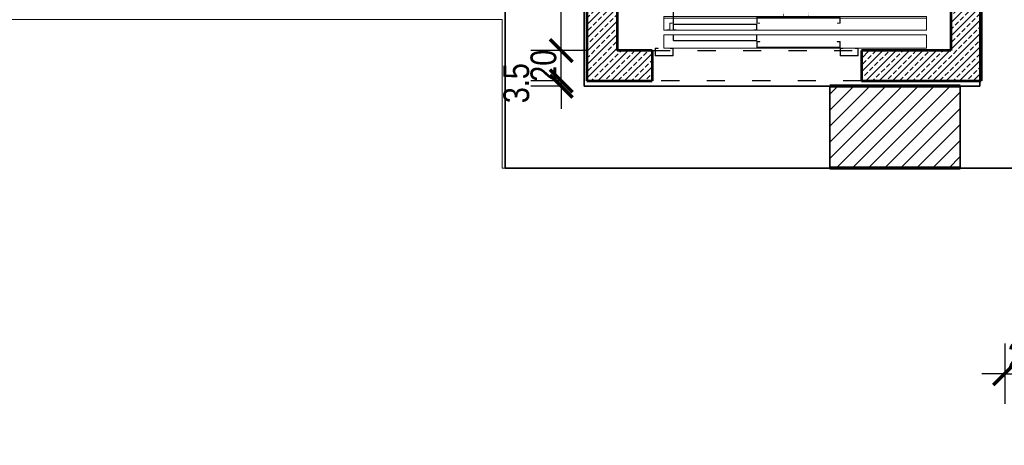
# Model space of a CAD drawing. Header units: inches. Extents: x 201967 to 338763, y -32705 to 30884.
# Tile 39 of 236: x 319353 to 320002, y -11353 to -11072. Entities that reach past the tile are written whole.
import ezdxf

# ---------------------------------------------------------------- set-up
doc = ezdxf.new("R2010")
doc.units = ezdxf.units.IN
doc.header["$MEASUREMENT"] = 0
doc.linetypes.add('ACAD_ISO03W100', pattern=[30, 12, -18])
doc.linetypes.add('ACAD_ISO07W100', pattern=[3.5, 0.5, -3])
for name, color, linetype, lineweight in [('00 b ŚCIANY nowe-zamurowania', 242, 'Continuous', 70), ('01 a1 KONSTRUKCJA żelebet', 200, 'Continuous', 53), ('01 b KONSTRUKCJA belki', 92, 'ACAD_ISO03W100', 30), ('20 KRESKOWANIE ścian', 63, 'Continuous', 5), ('90 WYMIAR', 155, 'Continuous', 9), ('_proj_MURY konstr', 1, 'Continuous', 20), ('_proj_SCHODY', 2, 'Continuous', 9), ('GABARYT05', 7, 'Continuous', 40), ('KRESKOWANIE-URWANIE', 3, 'Continuous', 13), ('Kropkowa', 3, 'ACAD_ISO07W100', 13)]:
    doc.layers.add(name, color=color, linetype=linetype, lineweight=lineweight)
doc.styles.add('100 arial', font='arial.ttf', dxfattribs={"width": 0.8, "height": 17})
doc.dimstyles.new('100', dxfattribs={"dimscale": 10, "dimtxt": 17, "dimasz": 1.5, "dimexe": 2, "dimexo": 2, "dimgap": 0.3, "dimtad": 1, "dimdec": 1, "dimrnd": 0.5, "dimdsep": 46, "dimtxsty": '100 arial', "dimblk": 'ARCHTICK', "dimcen": 10, "dimclrd": 256, "dimclre": 256, "dimclrt": 256, "dimadec": 0, "dimazin": 0, "dimtfac": 1, "dimtdec": 1, "dimtix": 1, "dimtmove": 1, "dimatfit": 3, "dimfxl": 2, "dimfxlon": 1, "dimtolj": 1, "dimarcsym": 0})
pattern_1 = [(45, (-289146.748, -8310.6384), (-4.41941738, 4.41941738), []), (45, (-289142.3287, -8310.6384), (-4.41941738, 4.41941738), [3.125, -1.5625])]

# ---------------------------------------------------------------- blocks, each defined once
blk = doc.blocks.new('2 ATDo 1100 i')
at = {"layer": 'KRESKOWANIE-URWANIE'}
for p, q in [((-1731.5, 210), (0, 210)), ((-1731.5, 120), (-1731.5, 210)), ((-1731.5, 200), (0, 200)), ((-1161.5, 168), (-1161.5, 202)), ((-1159.5, 203), (-613.5, 203)), ((-1159.5, 167), (-1159.5, 203)), ((-1158.5, 205), (-614.5, 205)), ((-613.5, 167), (-613.5, 203)), ((-611.5, 168), (-611.5, 202)), ((0, 120), (0, 210)), ((-1159.5, 167), (-1141.5, 167)), ((-1158.5, 165), (-1141.5, 165)), ((-1141.5, 165), (-1141.5, 167)), ((-631.5, 165), (-631.5, 167)), ((-631.5, 167), (-613.5, 167)), ((-631.5, 165), (-614.5, 165)), ((-611.5, 123), (-611.5, 157)), ((-609.5, 158), (-63.5, 158)), ((-609.5, 122), (-609.5, 158)), ((-608.5, 160), (-64.5, 160)), ((-63.5, 122), (-63.5, 158)), ((-61.5, 123), (-61.5, 157)), ((-1731.5, 120), (0, 120)), ((-1731.5, 90), (0, 90)), ((-1731.5, 0), (-1731.5, 90)), ((-611.5, 53), (-611.5, 87)), ((-609.5, 122), (-591.5, 122)), ((-609.5, 88), (-591.5, 88)), ((-609.5, 52), (-609.5, 88)), ((-608.5, 120), (-591.5, 120)), ((-608.5, 90), (-591.5, 90)), ((-591.5, 120), (-591.5, 122)), ((-591.5, 88), (-591.5, 90)), ((-81.5, 120), (-81.5, 122)), ((-81.5, 122), (-63.5, 122)), ((-81.5, 120), (-64.5, 120)), ((-81.5, 88), (-81.5, 90)), ((-81.5, 90), (-64.5, 90)), ((-81.5, 88), (-63.5, 88)), ((-63.5, 52), (-63.5, 88)), ((-61.5, 53), (-61.5, 87)), ((0, 0), (0, 90)), ((-1731.5, 0), (0, 0)), ((-1278.5, 0), (-1261.5, 0)), ((-1261.5, -2), (-1261.5, 0)), ((-1181.5, -2), (-1181.5, 0)), ((-1181.5, 0), (-1164.5, 0)), ((-1161.5, 8), (-1161.5, 42)), ((-1159.5, 43), (-1141.5, 43)), ((-1159.5, 7), (-1159.5, 43)), ((-1159.5, 7), (-613.5, 7)), ((-1158.5, 45), (-1141.5, 45)), ((-1158.5, 5), (-614.5, 5)), ((-1141.5, 43), (-1141.5, 45)), ((-631.5, 43), (-631.5, 45)), ((-631.5, 45), (-614.5, 45)), ((-631.5, 43), (-613.5, 43)), ((-613.5, 7), (-613.5, 43)), ((-611.5, 8), (-611.5, 42)), ((-609.5, 52), (-63.5, 52)), ((-608.5, 50), (-64.5, 50)), ((-58.5, 0), (-41.5, 0)), ((-41.5, -2), (-41.5, 0)), ((38.5, -2), (38.5, 0)), ((38.5, 0), (55.5, 0)), ((-1281.5, -47), (-1281.5, -3)), ((-1279.5, -2), (-1261.5, -2)), ((-1279.5, -48), (-1279.5, -2)), ((-1279.5, -48), (-1163.5, -48)), ((-1278.5, -50), (-1164.5, -50)), ((-1181.5, -2), (-1163.5, -2)), ((-1163.5, -48), (-1163.5, -2)), ((-1161.5, -47), (-1161.5, -3)), ((-61.5, -47), (-61.5, -3)), ((-59.5, -2), (-41.5, -2)), ((-59.5, -48), (-59.5, -2)), ((-59.5, -48), (56.5, -48)), ((-58.5, -50), (55.5, -50)), ((38.5, -2), (56.5, -2)), ((56.5, -48), (56.5, -2)), ((58.5, -47), (58.5, -3))]:
    blk.add_line(p, q, dxfattribs=at)
for centre, start, end in [((-1158.5, 202), 90, 180), ((-614.5, 202), 0, 90), ((-1158.5, 168), 180, 270), ((-614.5, 168), 270, 0), ((-608.5, 157), 90, 180), ((-64.5, 157), 0, 90), ((-608.5, 123), 180, 270), ((-608.5, 87), 90, 180), ((-64.5, 123), 270, 0), ((-64.5, 87), 0, 90), ((-1278.5, -3), 90, 180), ((-1164.5, -3), 0, 90), ((-1158.5, 42), 90, 180), ((-1158.5, 8), 180, 270), ((-614.5, 42), 0, 90), ((-614.5, 8), 270, 0), ((-608.5, 53), 180, 270), ((-64.5, 53), 270, 0), ((-58.5, -3), 90, 180), ((55.5, -3), 0, 90), ((-1278.5, -47), 180, 270), ((-1164.5, -47), 270, 0), ((-58.5, -47), 180, 270), ((55.5, -47), 270, 0)]:
    blk.add_arc(centre, 3, start, end, dxfattribs=at)
at = {"layer": 'Kropkowa', "ltscale": 2}
blk.add_lwpolyline([(-954, 210), (-789, 210), (-789, 445), (-954, 445)], close=True, dxfattribs=at)
blk = doc.blocks.new('1 szyb FIFT B160AF')
at = {"layer": '20 KRESKOWANIE ścian'}
h = blk.add_hatch(dxfattribs=at)
h.set_pattern_fill('ANSI33', color=256, scale=25)
h.set_pattern_definition(pattern_1)
h.paths.add_polyline_path([(0, 0), (23, 0), (23, -20), (-20, -20), (-20, 313), (23, 313), (23, 293), (0, 293)])
h = blk.add_hatch(dxfattribs=at)
h.set_pattern_fill('ANSI33', color=256, scale=25)
h.set_pattern_definition(pattern_1)
h.paths.add_polyline_path([(240, -20), (161, -20), (161, 0), (220, 0), (220, 293), (209, 293), (209, 313), (240, 313)])
at = {"layer": '01 a1 KONSTRUKCJA żelebet', "ltscale": 7}
for p, q in [((-20, 313), (-20, -20)), ((240, 313), (240, -20)), ((0, 293), (0, 0)), ((220, 293), (220, 0)), ((-20, -20), (23, -20)), ((161, -20), (240, -20))]:
    blk.add_line(p, q, dxfattribs=at)
at = {"layer": '01 a1 KONSTRUKCJA żelebet'}
for p, q in [((23, 0), (0, 0)), ((220, 0), (161, 0)), ((23, 0), (23, -20)), ((161, 0), (161, -20))]:
    blk.add_line(p, q, dxfattribs=at)
at = {"layer": '01 b KONSTRUKCJA belki'}
blk.add_lwpolyline([(161, -20), (23, -20), (23, 0), (161, 0)], close=True, dxfattribs=at)
at = {"layer": 'KRESKOWANIE-URWANIE', "ltscale": 0.5}
for p, q in [((36.88, 26.23), (36.88, 18.3)), ((37, 26.23), (37, 18.3)), ((34.43, 13.62), (32.73, 13.62)), ((34.43, 13.62), (32.73, 13.62)), ((34.43, 13.5), (32.73, 13.5)), ((34.43, 13.5), (32.73, 13.5)), ((34.43, 13.5), (32.73, 13.5)), ((34.43, 13.5), (32.73, 13.5)), ((34.58, 17.85), (34.58, 13.8)), ((34.58, 17.85), (34.58, 13.8)), ((34.7, 13.8), (34.7, 17.85)), ((34.7, 13.8), (34.7, 17.85)), ((36.73, 18), (34.85, 18)), ((36.73, 18), (34.85, 18)), ((36.73, 18.12), (34.88, 18.12))]:
    blk.add_line(p, q, dxfattribs=at)
at = {"layer": 'KRESKOWANIE-URWANIE', "ltscale": 0.3}
blk.add_line((32.73, 13.5), (32.73, 13.62), dxfattribs=at)
blk.add_line((32.73, 13.5), (32.73, 13.62), dxfattribs=at)
at = {"layer": 'KRESKOWANIE-URWANIE', "ltscale": 0.5}
for centre, radius, start, end in [((34.4, 13.8), 0.178, 279.0812, 1.30766), ((34.43, 13.78), 0.276, 270.95505, 5.07053), ((34.43, 13.78), 0.276, 270.95505, 5.07053), ((34.4, 13.8), 0.178, 279.0812, 1.30766), ((34.86, 17.85), 0.276, 84.92947, 179.04495), ((34.85, 17.85), 0.15, 90, 180), ((36.73, 18.28), 0.276, 270.95505, 5.07053), ((36.7, 18.3), 0.178, 279.0812, 1.30766), ((36.7, 18.3), 0.178, 279.0812, 1.30766), ((36.73, 18.28), 0.276, 270.95505, 5.07053)]:
    blk.add_arc(centre, radius, start, end, dxfattribs=at)
at = {"layer": 'GABARYT05', "xscale": -0.1, "yscale": 0.1, "zscale": 0.1}
blk.add_blockref('2 ATDo 1100 i', (30.81, 1.5), dxfattribs=at)
blk = doc.blocks.new('_ARCHTICK')
at = {"color": 0, "linetype": 'ByBlock', "const_width": 0.15}
blk.add_lwpolyline([(-0.5, -0.5), (0.5, 0.5)], dxfattribs=at)
blk = doc.blocks.new('*D1668')
at = {"layer": '90 WYMIAR', "lineweight": -2, "transparency": 16777216}
for p, q in [((319709.72, -11112.84), (319709.72, -11097.84)), ((319709.72, -11112.84), (319689.72, -11112.84)), ((319709.72, -11116.34), (319689.72, -11116.34)), ((319709.72, -11116.34), (319709.72, -11112.84)), ((319709.72, -11116.34), (319709.72, -11131.34))]:
    blk.add_line(p, q, dxfattribs=at)
at = {"layer": 'Defpoints', "color": 0, "transparency": 16777216}
for p in [(319709.72, -11112.84), (319724.74, -11116.34), (319726.64, -11112.84)]:
    blk.add_point(p, dxfattribs=at)
at = {"layer": '90 WYMIAR', "lineweight": -2, "transparency": 16777216, "xscale": 15, "yscale": 15, "zscale": 15}
for p, rotation in [((319709.72, -11112.84), 270), ((319709.72, -11116.34), 90)]:
    blk.add_blockref('_ARCHTICK', p, dxfattribs=dict(at, rotation=rotation))
at = {"layer": '90 WYMIAR', "transparency": 16777216, "insert": (319680.16, -11114.34), "char_height": 17, "attachment_point": 5, "rotation": 90, "style": '100 arial'}
blk.add_mtext('\\A1;3.5', dxfattribs=at)
blk = doc.blocks.new('*D1669')
at = {"layer": '90 WYMIAR', "lineweight": -2, "transparency": 16777216}
for p, q in [((319709.72, -11092.84), (319709.72, -11077.84)), ((319726.64, -11092.84), (319689.72, -11092.84)), ((319709.72, -11112.84), (319709.72, -11092.84)), ((319709.72, -11112.84), (319689.72, -11112.84)), ((319709.72, -11112.84), (319709.72, -11127.84))]:
    blk.add_line(p, q, dxfattribs=at)
at = {"layer": 'Defpoints', "color": 0, "transparency": 16777216}
for p in [(319709.72, -11092.84), (319746.64, -11092.84), (319726.64, -11112.84)]:
    blk.add_point(p, dxfattribs=at)
at = {"layer": '90 WYMIAR', "lineweight": -2, "transparency": 16777216, "xscale": 15, "yscale": 15, "zscale": 15}
for p, rotation in [((319709.72, -11092.84), 270), ((319709.72, -11112.84), 90)]:
    blk.add_blockref('_ARCHTICK', p, dxfattribs=dict(at, rotation=rotation))
at = {"layer": '90 WYMIAR', "transparency": 16777216, "insert": (319698.04, -11102.84), "char_height": 17, "attachment_point": 5, "rotation": 90, "style": '100 arial'}
blk.add_mtext('\\A1;20', dxfattribs=at)
blk = doc.blocks.new('*D1670')
at = {"layer": '90 WYMIAR', "lineweight": -2, "transparency": 16777216}
for p, q in [((319726.64, -10799.84), (319689.72, -10799.84)), ((319709.72, -11092.84), (319709.72, -10799.84)), ((319726.64, -11092.84), (319689.72, -11092.84))]:
    blk.add_line(p, q, dxfattribs=at)
at = {"layer": 'Defpoints', "color": 0, "transparency": 16777216}
for p in [(319709.72, -10799.84), (319746.64, -10799.84), (319746.64, -11092.84)]:
    blk.add_point(p, dxfattribs=at)
at = {"layer": '90 WYMIAR', "lineweight": -2, "transparency": 16777216, "xscale": 15, "yscale": 15, "zscale": 15}
for p, rotation in [((319709.72, -10799.84), 90), ((319709.72, -11092.84), 270)]:
    blk.add_blockref('_ARCHTICK', p, dxfattribs=dict(at, rotation=rotation))
at = {"layer": '90 WYMIAR', "transparency": 16777216, "insert": (319698.03, -10946.34), "char_height": 17, "attachment_point": 5, "rotation": 90, "style": '100 arial'}
blk.add_mtext('\\A1;293', dxfattribs=at)
blk = doc.blocks.new('*D1988')
at = {"layer": '90 WYMIAR', "lineweight": -2, "transparency": 16777216}
for p, q in [((320002.14, -11286.04), (320002.14, -11326.04)), ((320027.14, -11286.04), (320027.14, -11326.04)), ((320002.14, -11306.04), (319987.14, -11306.04)), ((320002.14, -11306.04), (320027.14, -11306.04)), ((320027.14, -11306.04), (320042.14, -11306.04))]:
    blk.add_line(p, q, dxfattribs=at)
at = {"layer": 'Defpoints', "color": 0, "transparency": 16777216}
for p in [(320002.14, -11168.63), (320027.14, -11170.34), (320027.14, -11306.04)]:
    blk.add_point(p, dxfattribs=at)
at = {"layer": '90 WYMIAR', "lineweight": -2, "transparency": 16777216, "xscale": 15, "yscale": 15, "zscale": 15}
blk.add_blockref('_ARCHTICK', (320002.14, -11306.04), dxfattribs=at)
at = {"layer": '90 WYMIAR', "lineweight": -2, "transparency": 16777216, "xscale": 15, "yscale": 15, "zscale": 15, "rotation": 180}
blk.add_blockref('_ARCHTICK', (320027.14, -11306.04), dxfattribs=at)
at = {"layer": '90 WYMIAR', "transparency": 16777216, "insert": (320014.64, -11294.36), "char_height": 17, "attachment_point": 5, "style": '100 arial'}
blk.add_mtext('\\A1;25', dxfattribs=at)

msp = doc.modelspace()

# ---------------------------------------------------------------- hatches: boundary and pattern name
at = {"layer": '_proj_MURY konstr'}
h = msp.add_hatch(dxfattribs=at)
h.set_pattern_fill('ANSI31', scale=60, angle=360)
h.set_pattern_definition([(45, (253972.177, -21224.148), (-5.3033009, 5.3033009), [])])
h.paths.add_polyline_path([(319972.74, -11170.34), (319972.74, -11116.46), (319886.74, -11116.46), (319886.74, -11170.34)])

# ---------------------------------------------------------------- linework, layer by layer
at = {"layer": '00 b ŚCIANY nowe-zamurowania'}
for p, q in [((319972.75, -11116.34), (319886.75, -11116.34)), ((319972.74, -11170.34), (319886.74, -11170.34))]:
    msp.add_line(p, q, dxfattribs=at)
at = {"layer": '_proj_MURY konstr', "color": 3, "lineweight": 35}
for p, q in [((319672.74, -11170.34), (319672.74, -9898.55)), ((319724.74, -10472.05), (319724.74, -11116.34)), ((319985.79, -10518.84), (319985.79, -11116.34)), ((319886.74, -11116.34), (319724.74, -11116.34)), ((319886.74, -11116.34), (319886.74, -11170.34)), ((319886.74, -11116.34), (319886.74, -11170.34)), ((319886.74, -11116.34), (319886.74, -11170.34)), ((319985.79, -11116.34), (319972.74, -11116.34)), ((319972.74, -11116.34), (319972.74, -11170.34)), ((319972.74, -11116.34), (319972.74, -11170.34)), ((319972.74, -11116.46), (319972.74, -11170.34)), ((319886.74, -11170.34), (319672.74, -11170.34)), ((320027.14, -11170.34), (319972.74, -11170.34))]:
    msp.add_line(p, q, dxfattribs=at)
at = {"layer": '_proj_SCHODY', "color": 2}
msp.add_lwpolyline([(319019.14, -8603.43), (319999.14, -8574.03), (319999.14, -9306.3), (321822.99, -9306.34), (322125.48, -10853.64), (322125.49, -12016.74), (320936.54, -12016.74), (320936.76, -11170.34), (319670.76, -11170.34), (319670.77, -11072.34), (316934.76, -11072.34), (316934.76, -9076.34), (319019.14, -9076.34)], close=True, dxfattribs=at)

# ---------------------------------------------------------------- block references
at = {"layer": '01 a1 KONSTRUKCJA żelebet'}
msp.add_blockref('1 szyb FIFT B160AF', (319746.64, -11092.84), dxfattribs=at)

# ---------------------------------------------------------------- dimensions: what is measured, and where the dimension line sits
at = {"layer": '90 WYMIAR'}
for base, p1, p2, picture, middle in [((319709.72, -10799.84), (319746.64, -11092.84), (319746.64, -10799.84), '*D1670', (319698.03, -10946.34)), ((319709.72, -11092.84), (319726.64, -11112.84), (319746.64, -11092.84), '*D1669', (319698.04, -11102.84))]:
    dim = msp.add_linear_dim(base=base, p1=p1, p2=p2, angle=90, dimstyle='100', dxfattribs=at)
    dim.commit()
    dim.dimension.update_dxf_attribs({"geometry": picture, "text_midpoint": middle})
dim = msp.add_linear_dim(base=(319709.72, -11112.84), p1=(319724.74, -11116.34), p2=(319726.64, -11112.84), angle=90, dimstyle='100', dxfattribs=at)
dim.commit()
dim.dimension.update_dxf_attribs({"geometry": '*D1668', "text_midpoint": (319691.85, -11114.34), "dimtype": 160})
dim = msp.add_linear_dim(base=(320027.14, -11306.04), p1=(320002.14, -11168.63), p2=(320027.14, -11170.34), dimstyle='100', dxfattribs=at)
dim.commit()
dim.dimension.update_dxf_attribs({"geometry": '*D1988', "text_midpoint": (320014.64, -11294.36)})

doc.saveas('drawing.dxf')
